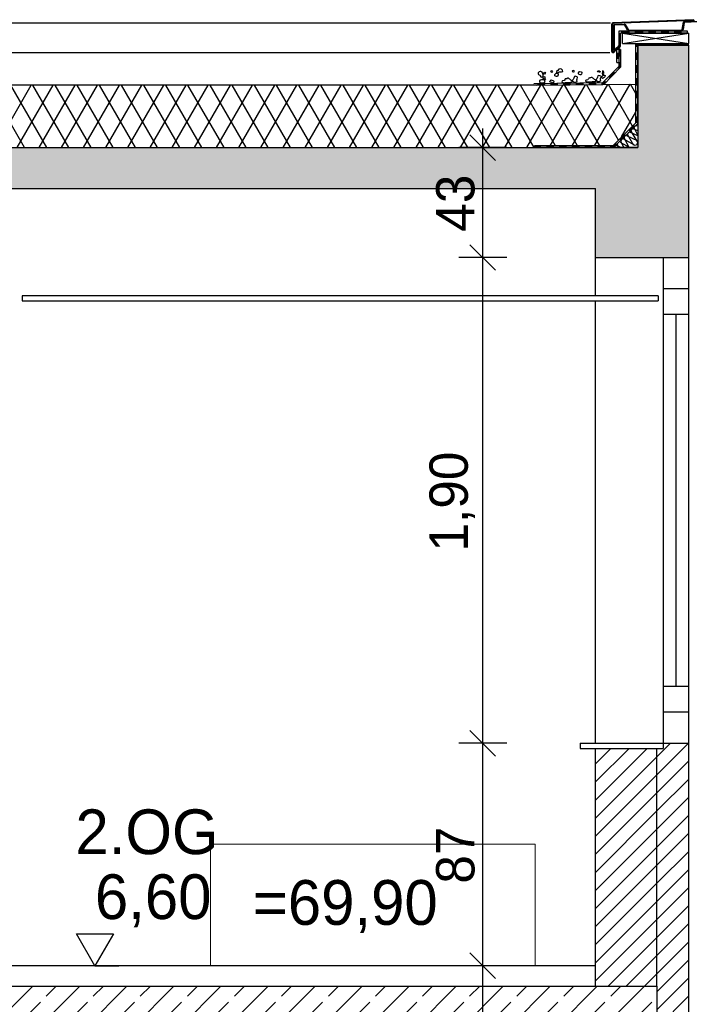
# Model space of a CAD drawing. Extents: x 1 to 209, y 0 to 18.
# Tile 26 of 63: x 68.13 to 70.75, y 14.23 to 18.08. Entities that reach past the tile are written whole.
import ezdxf

# ---------------------------------------------------------------- set-up
doc = ezdxf.new("R2010")
doc.units = 0
doc.header["$MEASUREMENT"] = 0
for name, color, linetype in [('A_1 Dämmung', 7, 'Continuous'), ('A_1 Holz', 7, 'Continuous'), ('A_DE_DECKE', 7, 'Continuous'), ('P_BM_ROHBAU', 7, 'Continuous'), ('P_ZE_SYMBOL', 7, 'Continuous'), ('P_ZE_TEXT', 7, 'Continuous'), ('R_NT_DACH', 7, 'Continuous'), ('R_NT_FENSTER', 7, 'Continuous'), ('R_NT_STAHL', 7, 'Continuous'), ('R_TR_HIDDEN', 7, 'Continuous'), ('Schraffuren', 7, 'Continuous')]:
    doc.layers.add(name, color=color, linetype=linetype)
doc.styles.add('ERSTELLTER_STIL_1', font='txt')
doc.styles.add('ERSTELLTER_STIL_2', font='txt')
doc.dimstyles.new('ERSTELLTER_STIL__1', dxfattribs={"dimtxt": 0.15, "dimasz": 0.095, "dimexe": 0.18, "dimexo": 0, "dimgap": 0.09, "dimtad": 1, "dimzin": 0, "dimdsep": 46, "dimtxsty": 'ERSTELLTER_STIL_1', "dimblk": 'ARROWHEAD_6', "dimblk1": 'ARROWHEAD_6', "dimblk2": 'ARROWHEAD_6', "dimcen": 0.09, "dimclrd": 7, "dimclre": 7, "dimclrt": 7, "dimadec": 0, "dimazin": 0, "dimtfac": 1, "dimtdec": 4, "dimtmove": 0, "dimatfit": 3, "dimfxl": 0, "dimtolj": 1, "dimtzin": 0, "dimarcsym": 0})
doc.dimstyles.new('ERSTELLTER_STIL__2', dxfattribs={"dimtxt": 0.15, "dimasz": 0.095, "dimexe": 0.18, "dimexo": 0, "dimgap": 0.09, "dimtad": 1, "dimzin": 0, "dimdsep": 46, "dimtxsty": 'ERSTELLTER_STIL_1', "dimblk": 'ARROWHEAD_6', "dimblk1": 'ARROWHEAD_6', "dimblk2": 'ARROWHEAD_6', "dimcen": 0.09, "dimclrd": 7, "dimclre": 7, "dimclrt": 7, "dimadec": 0, "dimazin": 0, "dimtfac": 1, "dimtdec": 4, "dimtmove": 2, "dimatfit": 3, "dimfxl": 0, "dimtolj": 1, "dimtzin": 0, "dimarcsym": 0})
pattern_1 = [(45, (29.1207, 7.78206), (-0.09192388, 0.09192388), []), (45, (29.07473, 7.82802), (-0.09192388, 0.09192388), [0.0975, -0.0325])]
pattern_2 = [(45, (29.120697, 7.782063), (-0.03535534, 0.03535534), [])]

# ---------------------------------------------------------------- blocks, each defined once
blk = doc.blocks.new('Bemaßung_3_5', base_point=(68.4247, 5.0821))
at = {"layer": 'P_BM_ROHBAU', "linetype": 'Continuous'}
for p, q in [((68.4247, 14.3821), (68.3522, 14.5071)), ((68.3522, 14.5071), (68.4972, 14.5071)), ((68.4972, 14.5071), (68.4247, 14.3821)), ((68.4247, 14.3821), (68.3309, 14.3821)), ((68.4247, 14.3821), (68.5184, 14.3821))]:
    blk.add_line(p, q, dxfattribs=at)
at = {"layer": 'P_BM_ROHBAU', "insert": (68.4247, 14.5321), "char_height": 0.175, "attachment_point": 7, "style": 'ERSTELLTER_STIL_1'}
blk.add_mtext('{6,60}', dxfattribs=at)
blk = doc.blocks.new('*D60', base_point=(29.1207, 7.7821))
at = {"layer": 'P_BM_ROHBAU', "linetype": 'Continuous'}
for p, q in [((69.8899, 6.2521), (69.9899, 6.1521)), ((70.0337, 6.2021), (69.8462, 6.2021)), ((69.9399, 5.0821), (69.9399, 6.2021)), ((69.8899, 5.1321), (69.9899, 5.0321)), ((70.0337, 5.0821), (69.8462, 5.0821)), ((69.9399, 5.0071), (69.9399, 5.0821))]:
    blk.add_line(p, q, dxfattribs=at)
at = {"layer": 'P_BM_ROHBAU', "char_height": 0.15, "attachment_point": 7, "rotation": 90, "style": 'ERSTELLTER_STIL_1'}
for s, insert in [('{43}', (69.9099, 17.2532)), ('{1,90}', (69.9099, 16.0025)), ('{87}', (69.9099, 14.7032)), ('{46}', (69.7757, 13.8966)), ('{1,90}', (69.9099, 12.7725)), ('{84}', (69.9099, 11.4882)), ('{63}', (69.9099, 10.7532)), ('{1,90}', (69.9099, 9.4025)), ('{87}', (69.9099, 8.1032)), ('{44\\A1{\\H0.7x;\\S5^  ;}}', (69.8601, 7.4082)), ('{1,13\\A1{\\H0.7x;\\S5^  ;}}', (69.8876, 6.5325)), ('{1,12}', (69.9099, 5.4425))]:
    blk.add_mtext(s, dxfattribs=dict(at, insert=insert))
blk = doc.blocks.new('ARROWHEAD_6')
at = {"color": 0, "linetype": 'Continuous', "lineweight": 0}
for p, q in [((-0.5, -0.5), (0.5, 0.5)), ((0, 0), (-1, 0))]:
    blk.add_line(p, q, dxfattribs=at)
blk = doc.blocks.new('*D61', base_point=(29.1207, 7.7821))
at = {"layer": 'P_BM_ROHBAU', "linetype": 'Continuous'}
for p, q in [((69.9399, 7.3371), (69.9399, 7.7821)), ((69.8899, 7.3871), (69.9899, 7.2871)), ((70.0337, 7.3371), (69.8462, 7.3371)), ((69.9399, 6.2021), (69.9399, 7.3371)), ((69.8899, 6.2521), (69.9899, 6.1521)), ((70.0337, 6.2021), (69.8462, 6.2021))]:
    blk.add_line(p, q, dxfattribs=at)
at = {"layer": 'P_BM_ROHBAU', "char_height": 0.15, "attachment_point": 7, "rotation": 90, "style": 'ERSTELLTER_STIL_1'}
for s, insert in [('{43}', (69.9099, 17.2532)), ('{1,90}', (69.9099, 16.0025)), ('{87}', (69.9099, 14.7032)), ('{46}', (69.7757, 13.8966)), ('{1,90}', (69.9099, 12.7725)), ('{84}', (69.9099, 11.4882)), ('{63}', (69.9099, 10.7532)), ('{1,90}', (69.9099, 9.4025)), ('{87}', (69.9099, 8.1032)), ('{44\\A1{\\H0.7x;\\S5^  ;}}', (69.8601, 7.4082)), ('{1,13\\A1{\\H0.7x;\\S5^  ;}}', (69.8876, 6.5325)), ('{1,12}', (69.9099, 5.4425))]:
    blk.add_mtext(s, dxfattribs=dict(at, insert=insert))
blk = doc.blocks.new('*D62', base_point=(29.1207, 7.7821))
at = {"layer": 'P_BM_ROHBAU', "linetype": 'Continuous'}
for p, q in [((69.8899, 7.8321), (69.9899, 7.7321)), ((70.0337, 7.7821), (69.8462, 7.7821)), ((69.9399, 7.3371), (69.9399, 7.7821)), ((69.8899, 7.3871), (69.9899, 7.2871))]:
    blk.add_line(p, q, dxfattribs=at)
at = {"layer": 'P_BM_ROHBAU', "char_height": 0.15, "attachment_point": 7, "rotation": 90, "style": 'ERSTELLTER_STIL_1'}
for s, insert in [('{43}', (69.9099, 17.2532)), ('{1,90}', (69.9099, 16.0025)), ('{87}', (69.9099, 14.7032)), ('{46}', (69.7757, 13.8966)), ('{1,90}', (69.9099, 12.7725)), ('{84}', (69.9099, 11.4882)), ('{63}', (69.9099, 10.7532)), ('{1,90}', (69.9099, 9.4025)), ('{87}', (69.9099, 8.1032)), ('{44\\A1{\\H0.7x;\\S5^  ;}}', (69.8601, 7.4082)), ('{1,13\\A1{\\H0.7x;\\S5^  ;}}', (69.8876, 6.5325)), ('{1,12}', (69.9099, 5.4425))]:
    blk.add_mtext(s, dxfattribs=dict(at, insert=insert))
blk = doc.blocks.new('*D63', base_point=(29.1207, 7.7821))
at = {"layer": 'P_BM_ROHBAU', "linetype": 'Continuous'}
for p, q in [((69.8899, 8.7021), (69.9899, 8.6021)), ((69.9399, 7.7821), (69.9399, 8.6521)), ((69.8899, 7.8321), (69.9899, 7.7321)), ((70.0337, 7.7821), (69.8462, 7.7821))]:
    blk.add_line(p, q, dxfattribs=at)
at = {"layer": 'P_BM_ROHBAU', "char_height": 0.15, "attachment_point": 7, "rotation": 90, "style": 'ERSTELLTER_STIL_1'}
for s, insert in [('{43}', (69.9099, 17.2532)), ('{1,90}', (69.9099, 16.0025)), ('{87}', (69.9099, 14.7032)), ('{46}', (69.7757, 13.8966)), ('{1,90}', (69.9099, 12.7725)), ('{84}', (69.9099, 11.4882)), ('{63}', (69.9099, 10.7532)), ('{1,90}', (69.9099, 9.4025)), ('{87}', (69.9099, 8.1032)), ('{44\\A1{\\H0.7x;\\S5^  ;}}', (69.8601, 7.4082)), ('{1,13\\A1{\\H0.7x;\\S5^  ;}}', (69.8876, 6.5325)), ('{1,12}', (69.9099, 5.4425))]:
    blk.add_mtext(s, dxfattribs=dict(at, insert=insert))
blk = doc.blocks.new('*D64', base_point=(29.1207, 7.7821))
at = {"layer": 'P_BM_ROHBAU', "linetype": 'Continuous'}
for p, q in [((69.8899, 10.6021), (69.9899, 10.5021)), ((70.0337, 10.5521), (69.8462, 10.5521)), ((69.9399, 8.6521), (69.9399, 10.5521)), ((69.8899, 8.7021), (69.9899, 8.6021)), ((70.0337, 8.6521), (69.8462, 8.6521)), ((69.9399, 7.7821), (69.9399, 8.6521))]:
    blk.add_line(p, q, dxfattribs=at)
at = {"layer": 'P_BM_ROHBAU', "char_height": 0.15, "attachment_point": 7, "rotation": 90, "style": 'ERSTELLTER_STIL_1'}
for s, insert in [('{43}', (69.9099, 17.2532)), ('{1,90}', (69.9099, 16.0025)), ('{87}', (69.9099, 14.7032)), ('{46}', (69.7757, 13.8966)), ('{1,90}', (69.9099, 12.7725)), ('{84}', (69.9099, 11.4882)), ('{63}', (69.9099, 10.7532)), ('{1,90}', (69.9099, 9.4025)), ('{87}', (69.9099, 8.1032)), ('{44\\A1{\\H0.7x;\\S5^  ;}}', (69.8601, 7.4082)), ('{1,13\\A1{\\H0.7x;\\S5^  ;}}', (69.8876, 6.5325)), ('{1,12}', (69.9099, 5.4425))]:
    blk.add_mtext(s, dxfattribs=dict(at, insert=insert))
blk = doc.blocks.new('*D65', base_point=(29.1207, 7.7821))
at = {"layer": 'P_BM_ROHBAU', "linetype": 'Continuous'}
for p, q in [((69.8899, 11.2321), (69.9899, 11.1321)), ((70.0337, 11.1821), (69.8462, 11.1821)), ((69.9399, 10.5521), (69.9399, 11.1821)), ((69.8899, 10.6021), (69.9899, 10.5021)), ((70.0337, 10.5521), (69.8462, 10.5521))]:
    blk.add_line(p, q, dxfattribs=at)
at = {"layer": 'P_BM_ROHBAU', "char_height": 0.15, "attachment_point": 7, "rotation": 90, "style": 'ERSTELLTER_STIL_1'}
for s, insert in [('{43}', (69.9099, 17.2532)), ('{1,90}', (69.9099, 16.0025)), ('{87}', (69.9099, 14.7032)), ('{46}', (69.7757, 13.8966)), ('{1,90}', (69.9099, 12.7725)), ('{84}', (69.9099, 11.4882)), ('{63}', (69.9099, 10.7532)), ('{1,90}', (69.9099, 9.4025)), ('{87}', (69.9099, 8.1032)), ('{44\\A1{\\H0.7x;\\S5^  ;}}', (69.8601, 7.4082)), ('{1,13\\A1{\\H0.7x;\\S5^  ;}}', (69.8876, 6.5325)), ('{1,12}', (69.9099, 5.4425))]:
    blk.add_mtext(s, dxfattribs=dict(at, insert=insert))
blk = doc.blocks.new('*D66', base_point=(29.1207, 7.7821))
at = {"layer": 'P_BM_ROHBAU', "linetype": 'Continuous'}
for p, q in [((69.8899, 12.0721), (69.9899, 11.9721)), ((70.0337, 12.0221), (69.8462, 12.0221)), ((69.9399, 11.1821), (69.9399, 12.0221)), ((69.8899, 11.2321), (69.9899, 11.1321)), ((70.0337, 11.1821), (69.8462, 11.1821))]:
    blk.add_line(p, q, dxfattribs=at)
at = {"layer": 'P_BM_ROHBAU', "char_height": 0.15, "attachment_point": 7, "rotation": 90, "style": 'ERSTELLTER_STIL_1'}
for s, insert in [('{43}', (69.9099, 17.2532)), ('{1,90}', (69.9099, 16.0025)), ('{87}', (69.9099, 14.7032)), ('{46}', (69.7757, 13.8966)), ('{1,90}', (69.9099, 12.7725)), ('{84}', (69.9099, 11.4882)), ('{63}', (69.9099, 10.7532)), ('{1,90}', (69.9099, 9.4025)), ('{87}', (69.9099, 8.1032)), ('{44\\A1{\\H0.7x;\\S5^  ;}}', (69.8601, 7.4082)), ('{1,13\\A1{\\H0.7x;\\S5^  ;}}', (69.8876, 6.5325)), ('{1,12}', (69.9099, 5.4425))]:
    blk.add_mtext(s, dxfattribs=dict(at, insert=insert))
blk = doc.blocks.new('*D67', base_point=(29.1207, 7.7821))
at = {"layer": 'P_BM_ROHBAU', "linetype": 'Continuous'}
for p, q in [((69.8899, 13.9721), (69.9899, 13.8721)), ((70.0337, 13.9221), (69.8462, 13.9221)), ((69.9399, 12.0221), (69.9399, 13.9221)), ((69.8899, 12.0721), (69.9899, 11.9721)), ((70.0337, 12.0221), (69.8462, 12.0221))]:
    blk.add_line(p, q, dxfattribs=at)
at = {"layer": 'P_BM_ROHBAU', "char_height": 0.15, "attachment_point": 7, "rotation": 90, "style": 'ERSTELLTER_STIL_1'}
for s, insert in [('{43}', (69.9099, 17.2532)), ('{1,90}', (69.9099, 16.0025)), ('{87}', (69.9099, 14.7032)), ('{46}', (69.7757, 13.8966)), ('{1,90}', (69.9099, 12.7725)), ('{84}', (69.9099, 11.4882)), ('{63}', (69.9099, 10.7532)), ('{1,90}', (69.9099, 9.4025)), ('{87}', (69.9099, 8.1032)), ('{44\\A1{\\H0.7x;\\S5^  ;}}', (69.8601, 7.4082)), ('{1,13\\A1{\\H0.7x;\\S5^  ;}}', (69.8876, 6.5325)), ('{1,12}', (69.9099, 5.4425))]:
    blk.add_mtext(s, dxfattribs=dict(at, insert=insert))
blk = doc.blocks.new('*D68', base_point=(29.1207, 7.7821))
at = {"layer": 'P_BM_ROHBAU', "linetype": 'Continuous'}
for p, q in [((69.8899, 14.4321), (69.9899, 14.3321)), ((70.0337, 14.3821), (69.8462, 14.3821)), ((69.9399, 13.9221), (69.9399, 14.3821)), ((69.8899, 13.9721), (69.9899, 13.8721)), ((70.0337, 13.9221), (69.8462, 13.9221))]:
    blk.add_line(p, q, dxfattribs=at)
at = {"layer": 'P_BM_ROHBAU', "char_height": 0.15, "attachment_point": 7, "rotation": 90, "style": 'ERSTELLTER_STIL_1'}
for s, insert in [('{43}', (69.9099, 17.2532)), ('{1,90}', (69.9099, 16.0025)), ('{87}', (69.9099, 14.7032)), ('{46}', (69.7757, 13.8966)), ('{1,90}', (69.9099, 12.7725)), ('{84}', (69.9099, 11.4882)), ('{63}', (69.9099, 10.7532)), ('{1,90}', (69.9099, 9.4025)), ('{87}', (69.9099, 8.1032)), ('{44\\A1{\\H0.7x;\\S5^  ;}}', (69.8601, 7.4082)), ('{1,13\\A1{\\H0.7x;\\S5^  ;}}', (69.8876, 6.5325)), ('{1,12}', (69.9099, 5.4425))]:
    blk.add_mtext(s, dxfattribs=dict(at, insert=insert))
blk = doc.blocks.new('*D69', base_point=(29.1207, 7.7821))
at = {"layer": 'P_BM_ROHBAU', "linetype": 'Continuous'}
for p, q in [((69.8899, 15.3021), (69.9899, 15.2021)), ((70.0337, 15.2521), (69.8462, 15.2521)), ((69.9399, 14.3821), (69.9399, 15.2521)), ((69.8899, 14.4321), (69.9899, 14.3321)), ((70.0337, 14.3821), (69.8462, 14.3821))]:
    blk.add_line(p, q, dxfattribs=at)
at = {"layer": 'P_BM_ROHBAU', "char_height": 0.15, "attachment_point": 7, "rotation": 90, "style": 'ERSTELLTER_STIL_1'}
for s, insert in [('{43}', (69.9099, 17.2532)), ('{1,90}', (69.9099, 16.0025)), ('{87}', (69.9099, 14.7032)), ('{46}', (69.7757, 13.8966)), ('{1,90}', (69.9099, 12.7725)), ('{84}', (69.9099, 11.4882)), ('{63}', (69.9099, 10.7532)), ('{1,90}', (69.9099, 9.4025)), ('{87}', (69.9099, 8.1032)), ('{44\\A1{\\H0.7x;\\S5^  ;}}', (69.8601, 7.4082)), ('{1,13\\A1{\\H0.7x;\\S5^  ;}}', (69.8876, 6.5325)), ('{1,12}', (69.9099, 5.4425))]:
    blk.add_mtext(s, dxfattribs=dict(at, insert=insert))
blk = doc.blocks.new('*D70', base_point=(29.1207, 7.7821))
at = {"layer": 'P_BM_ROHBAU', "linetype": 'Continuous'}
for p, q in [((69.8899, 17.2021), (69.9899, 17.1021)), ((70.0337, 17.1521), (69.8462, 17.1521)), ((69.9399, 15.2521), (69.9399, 17.1521)), ((69.8899, 15.3021), (69.9899, 15.2021)), ((70.0337, 15.2521), (69.8462, 15.2521))]:
    blk.add_line(p, q, dxfattribs=at)
at = {"layer": 'P_BM_ROHBAU', "char_height": 0.15, "attachment_point": 7, "rotation": 90, "style": 'ERSTELLTER_STIL_1'}
for s, insert in [('{43}', (69.9099, 17.2532)), ('{1,90}', (69.9099, 16.0025)), ('{87}', (69.9099, 14.7032)), ('{46}', (69.7757, 13.8966)), ('{1,90}', (69.9099, 12.7725)), ('{84}', (69.9099, 11.4882)), ('{63}', (69.9099, 10.7532)), ('{1,90}', (69.9099, 9.4025)), ('{87}', (69.9099, 8.1032)), ('{44\\A1{\\H0.7x;\\S5^  ;}}', (69.8601, 7.4082)), ('{1,13\\A1{\\H0.7x;\\S5^  ;}}', (69.8876, 6.5325)), ('{1,12}', (69.9099, 5.4425))]:
    blk.add_mtext(s, dxfattribs=dict(at, insert=insert))
blk = doc.blocks.new('*D71', base_point=(29.1207, 7.7821))
at = {"layer": 'P_BM_ROHBAU', "linetype": 'Continuous'}
for p, q in [((69.9399, 17.5821), (69.9399, 17.6571)), ((69.9899, 17.5321), (69.8899, 17.6321)), ((70.0337, 17.5821), (69.8462, 17.5821)), ((69.9399, 17.1521), (69.9399, 17.5821)), ((69.8899, 17.2021), (69.9899, 17.1021)), ((70.0337, 17.1521), (69.8462, 17.1521))]:
    blk.add_line(p, q, dxfattribs=at)
at = {"layer": 'P_BM_ROHBAU', "char_height": 0.15, "attachment_point": 7, "rotation": 90, "style": 'ERSTELLTER_STIL_1'}
for s, insert in [('{43}', (69.9099, 17.2532)), ('{1,90}', (69.9099, 16.0025)), ('{87}', (69.9099, 14.7032)), ('{46}', (69.7757, 13.8966)), ('{1,90}', (69.9099, 12.7725)), ('{84}', (69.9099, 11.4882)), ('{63}', (69.9099, 10.7532)), ('{1,90}', (69.9099, 9.4025)), ('{87}', (69.9099, 8.1032)), ('{44\\A1{\\H0.7x;\\S5^  ;}}', (69.8601, 7.4082)), ('{1,13\\A1{\\H0.7x;\\S5^  ;}}', (69.8876, 6.5325)), ('{1,12}', (69.9099, 5.4425))]:
    blk.add_mtext(s, dxfattribs=dict(at, insert=insert))
blk = doc.blocks.new('*D86', base_point=(29.1207, 7.7821))
at = {"layer": 'P_BM_ROHBAU', "linetype": 'Continuous'}
for p, q in [((67.4647, 17.9321), (67.3647, 18.0321)), ((67.4147, 17.9821), (67.4147, 18.0571)), ((67.5085, 17.9821), (67.321, 17.9821)), ((67.4147, 17.5821), (67.4147, 17.9821)), ((67.3647, 17.6321), (67.4647, 17.5321)), ((67.5085, 17.5821), (67.321, 17.5821))]:
    blk.add_line(p, q, dxfattribs=at)
at = {"layer": 'P_BM_ROHBAU', "char_height": 0.15, "attachment_point": 7, "rotation": 90, "style": 'ERSTELLTER_STIL_1'}
for s, insert in [('{40}', (67.2542, 17.8258)), ('{16}', (67.3847, 17.1444)), ('{3,04}', (67.3847, 15.6456)), ('{8}', (67.3847, 14.4321)), ('{16}', (67.3847, 13.8644)), ('{2,96}', (67.3847, 12.4056)), ('{8}', (67.3847, 11.2321)), ('{16}', (67.3847, 10.6644)), ('{3,16}', (67.3847, 9.1056)), ('{8}', (67.3847, 7.8321)), ('{20}', (67.3847, 7.2244)), ('{2,42}', (67.3847, 6.0356)), ('{8}', (67.3847, 5.1321)), ('{15}', (67.3847, 4.5744)), ('{60}', (67.3847, 3.9744))]:
    blk.add_mtext(s, dxfattribs=dict(at, insert=insert))

msp = doc.modelspace()

# ---------------------------------------------------------------- hatches: boundary and pattern name
at = {"layer": 'A_1 Dämmung', "linetype": 'Continuous'}
for points in [[(70.4718, 18.0283), (70.4787, 18.0283), (70.4787, 18.0033), (70.4717, 18.0033)], [(70.4832, 18.0299), (70.4832, 18.0369), (70.5122, 18.0369), (70.5122, 18.0299)], [(70.5372, 18.0299), (70.5372, 18.0369), (70.5657, 18.0369), (70.5657, 18.0299)], [(70.5942, 18.0369), (70.6086, 18.0369), (70.6086, 18.0299), (70.5942, 18.0299)], [(70.6086, 18.0369), (70.6157, 18.0369), (70.6157, 18.0299), (70.6086, 18.0299)], [(70.6407, 18.0369), (70.6657, 18.0369), (70.6657, 18.0299), (70.6407, 18.0299)], [(70.6907, 18.0369), (70.7157, 18.0369), (70.7157, 18.0299), (70.6907, 18.0299)], [(70.5387, 17.9898), (70.5656, 17.9898), (70.5656, 17.9828), (70.5457, 17.9828), (70.5457, 17.9783), (70.5387, 17.9783)], [(70.591, 17.9898), (70.6156, 17.9898), (70.6156, 17.9828), (70.591, 17.9828)], [(70.6406, 17.9898), (70.6656, 17.9898), (70.6656, 17.9828), (70.6406, 17.9828)], [(70.6906, 17.9898), (70.7157, 17.9898), (70.7157, 17.9828), (70.6906, 17.9828)], [(70.4717, 17.9319), (70.4646, 17.9319), (70.4646, 17.9512), (70.4717, 17.9512)], [(70.4717, 17.9681), (70.4717, 17.9655), (70.4647, 17.9655), (70.4647, 17.9691), (70.4717, 17.9797), (70.4717, 17.982), (70.4787, 17.982), (70.4787, 17.9785)], [(70.4717, 17.9655), (70.4787, 17.9655), (70.4787, 17.9405), (70.4717, 17.9405)], [(70.5457, 17.9276), (70.5387, 17.9276), (70.5387, 17.9333, 0.044265), (70.5387, 17.9363), (70.5387, 17.9526), (70.5457, 17.9526)], [(70.4717, 17.9155), (70.4787, 17.9155), (70.4787, 17.897), (70.4732, 17.8913), (70.4682, 17.8962), (70.4717, 17.8998)], [(70.4478, 17.8751), (70.4478, 17.8651), (70.4385, 17.8554), (70.4334, 17.8602)], [(70.4478, 17.8751), (70.4508, 17.8782), (70.4558, 17.8733), (70.4478, 17.8651)], [(70.5387, 17.9026), (70.5457, 17.9026), (70.5457, 17.8776), (70.5387, 17.8776)], [(70.1571, 17.8328), (70.1821, 17.8331), (70.1822, 17.8261), (70.1572, 17.8258)], [(70.2071, 17.8335), (70.2098, 17.8335), (70.2098, 17.8265), (70.2072, 17.8265)], [(70.2098, 17.8335), (70.2321, 17.8338), (70.2322, 17.8268), (70.2098, 17.8265)], [(70.2571, 17.8341), (70.2741, 17.8343), (70.2741, 17.8273), (70.2572, 17.8271)], [(70.2741, 17.8343), (70.2821, 17.8344), (70.2821, 17.8274), (70.2741, 17.8273)], [(70.3071, 17.8348), (70.3321, 17.8351), (70.3321, 17.8281), (70.3071, 17.8278)], [(70.3571, 17.8354), (70.382, 17.8357), (70.3821, 17.8287), (70.3571, 17.8284)], [(70.4161, 17.8422), (70.4211, 17.8374), (70.4131, 17.8291), (70.4131, 17.8291), (70.4071, 17.8291), (70.407, 17.8361), (70.4101, 17.8361)], [(70.5457, 17.8276), (70.5387, 17.8276), (70.5387, 17.8526), (70.5457, 17.8526)], [(70.5387, 17.8026), (70.5457, 17.8026), (70.5457, 17.7776), (70.5387, 17.7776)], [(70.5387, 17.7526), (70.5457, 17.7526), (70.5457, 17.7276), (70.5387, 17.7276, 0.116838), (70.5387, 17.7354)], [(70.5387, 17.7014), (70.5387, 17.7026), (70.5457, 17.7026), (70.5457, 17.6813), (70.5387, 17.6813), (70.5387, 17.6934, 0.119278)], [(70.5289, 17.6696), (70.5339, 17.6646), (70.5219, 17.6527), (70.5218, 17.6526), (70.5217, 17.6525), (70.5162, 17.6469), (70.5112, 17.6519)], [(70.4935, 17.6342), (70.4985, 17.6293), (70.496, 17.6267), (70.4958, 17.6267), (70.4957, 17.6265), (70.483, 17.6137), (70.4828, 17.6137), (70.4827, 17.6135), (70.4808, 17.6116), (70.4759, 17.6165)], [(70.1431, 17.5891), (70.1651, 17.5891), (70.1651, 17.5821), (70.1431, 17.5821)], [(70.1901, 17.5891), (70.2098, 17.5891), (70.2098, 17.5821), (70.1901, 17.5821)], [(70.2098, 17.5891), (70.2151, 17.5891), (70.2151, 17.5821), (70.2098, 17.5821)], [(70.2401, 17.5891), (70.2651, 17.5891), (70.2651, 17.5821), (70.2401, 17.5821)], [(70.2901, 17.5891), (70.3151, 17.5891), (70.3151, 17.5821), (70.2901, 17.5821)], [(70.3401, 17.5891), (70.3651, 17.5891), (70.3651, 17.5821), (70.3401, 17.5821)], [(70.3901, 17.5891), (70.4151, 17.5891), (70.4151, 17.5821), (70.3901, 17.5821)], [(70.4401, 17.5891), (70.4484, 17.5891), (70.4582, 17.5989), (70.4631, 17.5939), (70.4513, 17.5821), (70.4401, 17.5821)]]:
    msp.add_hatch(color=256, dxfattribs=at).paths.add_polyline_path(points, flags=0)
at = {"layer": 'Schraffuren', "linetype": 'Continuous'}
h = msp.add_hatch(dxfattribs=at)
h.set_pattern_fill('Beton__Stahlbeton_0005', color=256, style=0, pattern_type=2)
h.set_pattern_definition(pattern_1)
h.paths.add_polyline_path([(61.1857, 3.6821), (61.1857, 17.7321), (62.5857, 17.7321), (62.5857, 17.0321), (62.8257, 17.0321), (62.8257, 17.4221), (66.2557, 17.4221), (66.2557, 17.0321), (66.5557, 17.0321), (66.5557, 17.4221), (70.3807, 17.4221), (70.3807, 17.1521), (70.7457, 17.1521), (70.7457, 17.9821), (70.5457, 17.9821), (70.5457, 17.5821), (62.8257, 17.5821), (62.8257, 17.9821), (60.9457, 17.9821), (60.9457, 17.5821), (59.2057, 17.5821), (58.0807, 17.5821), (58.0807, 17.9821), (57.8807, 17.9821), (57.8807, 17.1521), (58.2457, 17.1521), (58.2457, 17.4221), (60.9457, 17.4221), (60.9457, 14.3021), (58.2457, 14.3021), (58.2457, 14.1421), (60.9457, 14.1421), (60.9457, 11.1021), (58.0057, 11.1021), (58.0057, 10.9421), (60.9457, 10.9421), (60.9457, 7.7021), (59.6957, 7.7021), (59.6957, 7.5021), (60.9457, 7.5021), (60.9457, 5.0021), (57.7457, 5.0021), (29.4857, 5.0021), (29.4857, 4.8521), (57.7457, 4.8521), (60.9457, 4.8521), (60.9457, 3.4321)], flags=0)
h = msp.add_hatch(dxfattribs=at)
h.set_pattern_fill('Dämmung__weich_0005', color=256, style=0, pattern_type=2)
h.set_pattern_definition([(60, (29.1207, 7.78206), (-0.0649519, 0.0375), []), (120, (29.1207, 7.78206), (0.0649519, 0.0375), [])])
h.paths.add_polyline_path([(62.9257, 17.8258), (62.9257, 17.5821), (70.1431, 17.5821), (70.1431, 17.5891), (70.4459, 17.5891), (70.4497, 17.5904), (70.5387, 17.6794), (70.5387, 17.8308), (70.1572, 17.8258)], flags=0)
h = msp.add_hatch(dxfattribs=at)
h.set_pattern_fill('MW_HLZ_0005', color=256, style=0, pattern_type=2)
h.set_pattern_definition(pattern_2)
h.paths.add_polyline_path([(70.6207, 15.2321), (70.6207, 14.3021), (70.6207, 13.9221), (70.7457, 13.9221), (70.7457, 15.2521), (70.6457, 15.2521), (70.6457, 15.2321)], flags=0)
h = msp.add_hatch(dxfattribs=at)
h.set_pattern_fill('MW_HLZ_0005', color=256, style=0, pattern_type=2)
h.set_pattern_definition(pattern_2)
h.paths.add_polyline_path([(70.6207, 15.2321), (70.3807, 15.2321), (70.3807, 14.3021), (70.6207, 14.3021)], flags=0)
h = msp.add_hatch(dxfattribs=at)
h.set_pattern_fill('Beton__Stahlbeton_0005', color=256, style=0, pattern_type=2)
h.set_pattern_definition(pattern_1)
h.paths.add_polyline_path([(62.8257, 14.1421), (66.2557, 14.1421), (66.2557, 13.7521), (66.5557, 13.7521), (66.5557, 14.1421), (70.3807, 14.1421), (70.3807, 13.9221), (70.6207, 13.9221), (70.6207, 14.3021), (62.5857, 14.3021), (62.5857, 13.7521), (62.8257, 13.7521)], flags=0)

# ---------------------------------------------------------------- linework, layer by layer
at = {"layer": 'A_1 Dämmung', "linetype": 'Continuous'}
for p, q in [((70.4718, 18.0369), (70.4717, 17.9797)), ((70.4717, 18.0283), (70.4787, 18.0283)), ((70.7407, 18.0369), (70.4718, 18.0369)), ((70.4787, 17.9785), (70.4787, 18.0299)), ((70.7407, 18.0299), (70.4787, 18.0299)), ((70.4787, 17.9898), (70.4787, 18.0298)), ((70.4787, 17.9898), (70.4787, 18.0298)), ((70.4832, 18.0299), (70.4832, 18.0369)), ((70.5122, 18.0299), (70.5122, 18.0369)), ((70.5372, 18.0299), (70.5372, 18.0369)), ((70.5657, 18.0299), (70.5657, 18.0369)), ((70.5907, 18.0299), (70.5907, 18.0369)), ((70.5942, 18.0299), (70.5942, 18.0369)), ((70.6157, 18.0299), (70.6157, 18.0369)), ((70.6407, 18.0299), (70.6407, 18.0369)), ((70.6657, 18.0299), (70.6657, 18.0369)), ((70.6907, 18.0299), (70.6907, 18.0369)), ((70.7157, 18.0299), (70.7157, 18.0369)), ((70.7407, 18.0299), (70.7407, 18.0369)), ((70.4717, 18.0033), (70.4787, 18.0033)), ((70.5387, 17.9783), (70.5387, 17.9898)), ((70.5387, 17.9898), (70.7457, 17.9898)), ((70.5656, 17.9828), (70.5656, 17.9898)), ((70.5906, 17.9828), (70.5906, 17.9898)), ((70.6156, 17.9828), (70.6156, 17.9898)), ((70.6406, 17.9828), (70.6406, 17.9898)), ((70.6656, 17.9828), (70.6656, 17.9898)), ((70.6906, 17.9828), (70.6906, 17.9898)), ((70.7157, 17.9828), (70.7157, 17.9898)), ((70.7407, 17.9828), (70.7407, 17.9898)), ((70.4646, 17.9154), (70.4647, 17.9691)), ((70.4646, 17.9154), (70.4647, 17.9691)), ((70.4647, 17.9691), (70.4717, 17.9797)), ((70.4717, 17.9655), (70.4647, 17.9655)), ((70.4647, 17.9512), (70.4717, 17.9512)), ((70.4717, 17.982), (70.4787, 17.982)), ((70.4717, 17.9681), (70.4787, 17.9785)), ((70.4717, 17.9681), (70.4717, 17.8998)), ((70.4787, 17.9655), (70.4717, 17.9655)), ((70.4787, 17.9655), (70.4787, 17.897)), ((70.5387, 17.9783), (70.5457, 17.9783)), ((70.5387, 17.9783), (70.5457, 17.9783)), ((70.5387, 17.6794), (70.5387, 17.9783)), ((70.5387, 17.9526), (70.5457, 17.9526)), ((70.5422, 17.9526), (70.5457, 17.9526)), ((70.7157, 17.9828), (70.5457, 17.9828)), ((70.5457, 17.9783), (70.5457, 17.9828)), ((70.5457, 17.9828), (70.7457, 17.9828)), ((70.5457, 17.6765), (70.5457, 17.9761)), ((70.4646, 17.9154), (70.4717, 17.9154)), ((70.4647, 17.9319), (70.4717, 17.9319)), ((70.4717, 17.9405), (70.4787, 17.9405)), ((70.4717, 17.9155), (70.4787, 17.9155)), ((70.5387, 17.9276), (70.5457, 17.9276)), ((70.4717, 17.8998), (70.4101, 17.8361)), ((70.4787, 17.897), (70.4131, 17.8291)), ((70.4508, 17.8782), (70.4558, 17.8733)), ((70.4682, 17.8962), (70.4732, 17.8913)), ((70.5387, 17.9026), (70.5457, 17.9026)), ((70.5387, 17.8776), (70.5457, 17.8776)), ((70.1395, 17.8326), (70.4101, 17.8361)), ((70.1512, 17.8257), (70.5387, 17.8308)), ((70.1572, 17.8258), (70.1571, 17.8328)), ((70.1822, 17.8261), (70.1821, 17.8331)), ((70.2072, 17.8265), (70.2071, 17.8335)), ((70.2322, 17.8268), (70.2321, 17.8338)), ((70.2572, 17.8271), (70.2571, 17.8341)), ((70.2821, 17.8274), (70.2821, 17.8344)), ((70.3071, 17.8278), (70.3071, 17.8348)), ((70.3321, 17.8281), (70.3321, 17.8351)), ((70.3571, 17.8284), (70.3571, 17.8354)), ((70.3821, 17.8287), (70.382, 17.8357)), ((70.4071, 17.8291), (70.407, 17.8361)), ((70.4071, 17.8291), (70.4071, 17.8326)), ((70.4161, 17.8422), (70.4211, 17.8374)), ((70.4334, 17.8602), (70.4385, 17.8554)), ((70.5387, 17.8526), (70.5457, 17.8526)), ((70.1572, 17.8258), (62.9257, 17.8258)), ((70.5387, 17.8276), (70.5457, 17.8276)), ((70.5387, 17.8026), (70.5457, 17.8026)), ((70.5422, 17.8026), (70.5457, 17.8026)), ((70.5387, 17.7776), (70.5457, 17.7776)), ((70.5387, 17.7526), (70.5457, 17.7526)), ((70.5387, 17.7276), (70.5457, 17.7276)), ((70.4484, 17.5891), (70.5387, 17.6794)), ((70.5387, 17.7026), (70.5457, 17.7026)), ((70.5387, 17.6813), (70.5457, 17.6813)), ((70.4513, 17.5821), (70.5457, 17.6765)), ((70.5056, 17.6331), (70.5088, 17.6396)), ((70.5153, 17.6429), (70.5088, 17.6396)), ((70.5162, 17.6469), (70.5112, 17.6519)), ((70.5457, 17.6277), (70.5153, 17.6429)), ((70.5218, 17.6526), (70.5185, 17.6461)), ((70.5185, 17.6461), (70.5457, 17.6001)), ((70.5283, 17.6559), (70.5218, 17.6526)), ((70.5457, 17.6472), (70.5283, 17.6559)), ((70.5339, 17.6646), (70.5289, 17.6696)), ((70.5315, 17.6591), (70.5348, 17.6656)), ((70.5457, 17.6308), (70.5315, 17.6591)), ((70.5348, 17.6656), (70.5413, 17.6689)), ((70.5413, 17.6689), (70.5457, 17.6666)), ((70.4808, 17.6116), (70.4759, 17.6165)), ((70.4769, 17.6036), (70.5153, 17.5821)), ((70.4828, 17.6137), (70.4796, 17.6072)), ((70.4921, 17.5821), (70.4798, 17.6067)), ((70.4893, 17.6169), (70.4828, 17.6137)), ((70.5361, 17.5901), (70.4893, 17.6169)), ((70.4925, 17.6201), (70.4958, 17.6267)), ((70.4925, 17.6201), (70.5116, 17.5821)), ((70.4985, 17.6293), (70.4935, 17.6342)), ((70.5023, 17.6299), (70.5457, 17.6082)), ((70.5307, 17.5906), (70.5056, 17.6331)), ((70.5425, 17.5932), (70.5458, 17.5997)), ((70.4484, 17.5891), (70.1431, 17.5891)), ((70.4513, 17.5821), (70.1547, 17.5821)), ((70.1651, 17.5891), (70.1651, 17.5821)), ((70.1901, 17.5891), (70.1901, 17.5821)), ((70.2151, 17.5891), (70.2151, 17.5821)), ((70.2151, 17.5856), (70.2151, 17.5821)), ((70.2401, 17.5891), (70.2401, 17.5821)), ((70.2651, 17.5891), (70.2651, 17.5821)), ((70.2901, 17.5891), (70.2901, 17.5821)), ((70.2901, 17.5856), (70.2901, 17.5821)), ((70.3151, 17.5891), (70.3151, 17.5821)), ((70.3401, 17.5891), (70.3401, 17.5821)), ((70.3651, 17.5891), (70.3651, 17.5821)), ((70.3901, 17.5891), (70.3901, 17.5821)), ((70.4151, 17.5891), (70.4151, 17.5821)), ((70.4401, 17.5891), (70.4401, 17.5821)), ((70.4459, 17.5891), (70.4497, 17.5904)), ((70.457, 17.5872), (70.4545, 17.5821)), ((70.4635, 17.5905), (70.457, 17.5872)), ((70.4631, 17.5939), (70.4582, 17.5989)), ((70.4803, 17.5821), (70.4635, 17.5905)), ((70.4726, 17.5821), (70.4668, 17.5937)), ((70.5426, 17.5933), (70.5361, 17.5901))]:
    msp.add_line(p, q, dxfattribs=at)
at = {"layer": 'A_1 Dämmung', "linetype": 'Continuous', "flags": 128}
for points in [[(70.5457, 17.5821), (70.1431, 17.5821)], [(70.4484, 17.5891), (70.1512, 17.5891)]]:
    msp.add_lwpolyline(points, dxfattribs=at)
at = {"layer": 'A_1 Holz', "linetype": 'Continuous'}
for p, q in [((70.4857, 17.9898), (70.7457, 18.0298)), ((70.4857, 18.0298), (70.7457, 17.9898)), ((70.4857, 17.9898), (70.4857, 18.0298)), ((70.4857, 18.0298), (70.7457, 18.0298)), ((70.7457, 17.9898), (70.7457, 18.0298)), ((70.4857, 17.9898), (70.7457, 17.9898)), ((70.3207, 15.2521), (70.6457, 15.2521)), ((70.3207, 15.2521), (70.3207, 15.2321)), ((70.6457, 15.2521), (70.6457, 15.2321)), ((70.3207, 15.2321), (70.6457, 15.2321))]:
    msp.add_line(p, q, dxfattribs=at)
at = {"layer": 'A_DE_DECKE', "linetype": 'Continuous'}
for p, q in [((68.1407, 17.0021), (68.1407, 16.9821)), ((70.6257, 17.0021), (68.1407, 17.0021)), ((70.6257, 17.0021), (70.6257, 16.9821)), ((68.1407, 16.9821), (70.6257, 16.9821))]:
    msp.add_line(p, q, dxfattribs=at)
at = {"layer": 'P_ZE_SYMBOL', "color": 255, "linetype": 'Continuous', "lineweight": 18, "flags": 128}
msp.add_lwpolyline([(68.8769, 14.8571), (70.1454, 14.8571), (70.1454, 14.3821), (68.8769, 14.3821)], close=True, dxfattribs=at)
at = {"layer": 'R_NT_DACH', "linetype": 'Continuous'}
for p, q in [((62.1907, 18.0703), (70.4391, 18.0703)), ((67.7241, 17.954), (70.4374, 17.954))]:
    msp.add_line(p, q, dxfattribs=at)
at = {"layer": 'R_NT_DACH', "linetype": 'Continuous', "flags": 128}
for points in [[(70.1759, 17.867), (70.1755, 17.8711), (70.1735, 17.8736), (70.1719, 17.8777), (70.1678, 17.8794), (70.1643, 17.8796), (70.1609, 17.8783), (70.1574, 17.8744), (70.1564, 17.8705), (70.1585, 17.8678), (70.1631, 17.8659), (70.165, 17.863), (70.1677, 17.8591), (70.1706, 17.8579), (70.1747, 17.8591), (70.1763, 17.8622), (70.1766, 17.8641)], [(70.1839, 17.8691), (70.1802, 17.8701), (70.1778, 17.8697), (70.1754, 17.8714), (70.179, 17.8751), (70.1806, 17.8759), (70.1834, 17.8766), (70.1848, 17.8734), (70.1838, 17.8715), (70.1843, 17.8699)], [(70.205, 17.8803), (70.2073, 17.8778), (70.2101, 17.8776), (70.2137, 17.8784), (70.213, 17.8814), (70.2103, 17.8821), (70.2058, 17.8812)], [(70.2283, 17.8603), (70.2245, 17.8616), (70.2219, 17.8634), (70.2223, 17.8682), (70.2245, 17.8712), (70.2267, 17.8732), (70.2317, 17.872), (70.2346, 17.8701), (70.2353, 17.8671), (70.2341, 17.8627), (70.2322, 17.8607), (70.2306, 17.8602)], [(70.2412, 17.8789), (70.2482, 17.8784), (70.253, 17.8794), (70.252, 17.8851), (70.2481, 17.8885), (70.2459, 17.8898), (70.2376, 17.889), (70.2332, 17.8839), (70.2278, 17.8803), (70.2279, 17.8762), (70.2298, 17.874), (70.2346, 17.876), (70.2387, 17.8789)], [(70.2898, 17.8813), (70.2922, 17.8788), (70.2949, 17.8786), (70.2986, 17.8794), (70.2978, 17.8824), (70.2951, 17.8831), (70.2907, 17.8822)], [(70.3208, 17.8671), (70.317, 17.8684), (70.3144, 17.8702), (70.3148, 17.875), (70.317, 17.878), (70.3192, 17.88), (70.3242, 17.8788), (70.3271, 17.8769), (70.3278, 17.8739), (70.3266, 17.8695), (70.3247, 17.8675), (70.3231, 17.867)], [(70.3936, 17.8788), (70.3909, 17.8785), (70.3891, 17.8788), (70.3895, 17.881), (70.3909, 17.8824), (70.3917, 17.8829), (70.3949, 17.8827), (70.3966, 17.8807), (70.3987, 17.8794), (70.3987, 17.8779), (70.398, 17.877), (70.3961, 17.8777), (70.3946, 17.8788)], [(70.1694, 17.836), (70.1774, 17.8355), (70.1815, 17.8362), (70.1836, 17.8412), (70.183, 17.8446), (70.1781, 17.8468), (70.1749, 17.8473), (70.1701, 17.8475), (70.1665, 17.8464), (70.1645, 17.8464), (70.1621, 17.8442), (70.1619, 17.8408), (70.1624, 17.8375), (70.1666, 17.8358)], [(70.1831, 17.8472), (70.1787, 17.8498), (70.1762, 17.8534), (70.1768, 17.8582), (70.1792, 17.8604), (70.1826, 17.8593), (70.1834, 17.8553), (70.1831, 17.8521), (70.1851, 17.8499), (70.1847, 17.8475)], [(70.2054, 17.8449), (70.207, 17.8467), (70.2108, 17.8457), (70.2145, 17.8444), (70.2167, 17.8436), (70.2185, 17.8412), (70.2186, 17.8384), (70.2166, 17.8363), (70.2139, 17.836), (70.2105, 17.8364), (70.2054, 17.8374), (70.2025, 17.839), (70.2024, 17.841), (70.2037, 17.8429)], [(70.2738, 17.8371), (70.2771, 17.8373), (70.2836, 17.8378), (70.288, 17.8378), (70.2898, 17.8397), (70.2895, 17.8424), (70.2868, 17.8445), (70.2842, 17.846), (70.2805, 17.8494), (70.2785, 17.8513), (70.275, 17.8539), (70.2712, 17.8534), (70.2691, 17.8516), (70.268, 17.8516), (70.2664, 17.8518), (70.264, 17.8512), (70.2628, 17.8506), (70.2614, 17.849), (70.2606, 17.8464), (70.2584, 17.8443), (70.2523, 17.8436), (70.2502, 17.8416), (70.2495, 17.8388), (70.2544, 17.836), (70.2626, 17.8365), (70.2694, 17.8365), (70.2722, 17.8372)], [(70.3103, 17.8562), (70.3091, 17.8586), (70.302, 17.8619), (70.2982, 17.8598), (70.2962, 17.8543), (70.2938, 17.8485), (70.2901, 17.8443), (70.2956, 17.8377), (70.3027, 17.8374), (70.3089, 17.8412), (70.308, 17.8466), (70.3087, 17.8516)], [(70.366, 17.8398), (70.3693, 17.84), (70.3758, 17.8405), (70.3802, 17.8406), (70.3821, 17.8424), (70.3817, 17.8451), (70.379, 17.8472), (70.3764, 17.8488), (70.3727, 17.8521), (70.3707, 17.8541), (70.3672, 17.8566), (70.3634, 17.8561), (70.3613, 17.8544), (70.3602, 17.8544), (70.3586, 17.8545), (70.3562, 17.8539), (70.3551, 17.8533), (70.3537, 17.8517), (70.3528, 17.8492), (70.3506, 17.847), (70.3445, 17.8464), (70.3424, 17.8444), (70.3417, 17.8415), (70.3466, 17.8387), (70.3548, 17.8393), (70.3616, 17.8392), (70.3645, 17.8399)], [(70.4026, 17.8589), (70.4013, 17.8614), (70.3942, 17.8646), (70.3905, 17.8625), (70.3884, 17.8571), (70.386, 17.8512), (70.3823, 17.847), (70.3878, 17.8404), (70.3949, 17.8401), (70.4011, 17.8439), (70.4002, 17.8493), (70.401, 17.8543)], [(70.4052, 17.8581), (70.4047, 17.8604), (70.408, 17.8628), (70.4113, 17.8648), (70.4133, 17.866), (70.4163, 17.8659), (70.4185, 17.8642), (70.4189, 17.8614), (70.4174, 17.8591), (70.415, 17.8566), (70.411, 17.8533), (70.4078, 17.8521), (70.4063, 17.8533), (70.4056, 17.8555)]]:
    msp.add_lwpolyline(points, close=True, dxfattribs=at)
msp.add_lwpolyline([(70.413, 17.8729), (70.4136, 17.8776), (70.4124, 17.88), (70.4076, 17.882), (70.4083, 17.8764), (70.4074, 17.8716), (70.4087, 17.8672), (70.4107, 17.8684), (70.4133, 17.8723)], dxfattribs=at)
at = {"layer": 'R_NT_FENSTER', "linetype": 'Continuous'}
for p, q in [((70.6457, 17.1521), (70.6457, 15.2521)), ((70.7457, 15.2521), (70.7457, 17.1521)), ((70.7457, 17.0299), (70.6457, 17.0299)), ((70.7457, 16.9299), (70.6457, 16.9299)), ((70.6957, 15.4742), (70.6957, 16.9299)), ((70.7457, 15.4742), (70.6457, 15.4742)), ((70.7457, 15.3742), (70.6457, 15.3742))]:
    msp.add_line(p, q, dxfattribs=at)
at = {"layer": 'R_NT_STAHL', "linetype": 'Continuous'}
for p, q in [((70.4436, 18.0639), (70.4436, 17.9605)), ((70.4466, 18.0639), (70.4466, 17.9605)), ((70.7657, 18.0824), (70.4492, 18.0703)), ((70.7682, 18.0795), (70.4495, 18.0673)), ((70.4535, 18.0635), (70.4939, 18.0649)), ((70.494, 18.0619), (70.4536, 18.0605)), ((70.5055, 18.042), (70.494, 18.0619)), ((70.4966, 18.0634), (70.5081, 18.0435)), ((70.7201, 18.0445), (70.725, 18.0722)), ((70.7279, 18.0717), (70.723, 18.044)), ((70.7278, 18.0747), (70.7854, 18.0769)), ((70.7824, 18.0738), (70.7279, 18.0717)), ((70.4506, 17.962), (70.4506, 18.0605)), ((70.4536, 18.0605), (70.4536, 17.962)), ((70.5107, 18.042), (70.7171, 18.042)), ((70.7171, 18.039), (70.5107, 18.039)), ((70.4536, 17.962), (70.4506, 17.962)), ((70.4529, 17.9585), (70.4639, 17.9736)), ((70.4554, 17.9567), (70.4663, 17.9718))]:
    msp.add_line(p, q, dxfattribs=at)
for centre, radius, start, end in [((70.4501, 18.0639), 0.0065, 92.1196, 180), ((70.4501, 18.0639), 0.0035, 92.1196, 180), ((70.4536, 18.0605), 0.003, 92.0584, 179.9803), ((70.494, 18.0619), 0.003, 30.1137, 92.0584), ((70.7279, 18.0717), 0.003, 92.1196, 170), ((70.5107, 18.045), 0.006, 210.1137, 270), ((70.5107, 18.045), 0.003, 210.1137, 270), ((70.7171, 18.045), 0.003, 270, 350), ((70.7171, 18.045), 0.006, 270, 350), ((70.4501, 17.9605), 0.0065, 180, 324.1364), ((70.4501, 17.9605), 0.0035, 180, 324.1364)]:
    msp.add_arc(centre, radius, start, end, dxfattribs=at)
at = {"layer": 'R_TR_HIDDEN', "linetype": 'Continuous'}
for p, q in [((70.7457, 17.9821), (70.5457, 17.9821)), ((70.5457, 17.9821), (70.5457, 17.5821)), ((70.7457, 17.1521), (70.7457, 17.9821)), ((62.8257, 17.5821), (70.5457, 17.5821)), ((62.8257, 17.5821), (70.5457, 17.5821)), ((66.5557, 17.4221), (70.3807, 17.4221)), ((70.3807, 17.1521), (70.3807, 17.4221)), ((70.3807, 17.0021), (70.3807, 17.1521)), ((70.3807, 17.1521), (70.7457, 17.1521)), ((70.3807, 15.2521), (70.3807, 16.9821)), ((70.3807, 15.2521), (70.7457, 15.2521)), ((70.7457, 13.9221), (70.7457, 15.2521)), ((70.3807, 14.3021), (70.3807, 15.2321)), ((70.6207, 14.3021), (70.6207, 15.2321)), ((70.3807, 14.3821), (61.1857, 14.3821)), ((62.5857, 14.3021), (70.6207, 14.3021)), ((70.6207, 14.3021), (70.6207, 13.9221))]:
    msp.add_line(p, q, dxfattribs=at)
at = {"layer": 'Schraffuren', "color": 255, "linetype": 'Continuous', "lineweight": 18, "flags": 128}
msp.add_lwpolyline([(60.9457, 3.4321), (61.1857, 3.6821), (61.1857, 17.7321), (62.5857, 17.7321), (62.5857, 17.0321), (62.8257, 17.0321), (62.8257, 17.4221), (66.2557, 17.4221), (66.2557, 17.0321), (66.5557, 17.0321), (66.5557, 17.4221), (70.3807, 17.4221), (70.3807, 17.1521), (70.7457, 17.1521), (70.7457, 17.9821), (70.5457, 17.9821), (70.5457, 17.5821), (62.8257, 17.5821), (62.8257, 17.9821), (60.9457, 17.9821)], dxfattribs=at)
for points in [[(62.9257, 17.8258), (62.9257, 17.5821), (70.1431, 17.5821), (70.1431, 17.5891), (70.4459, 17.5891), (70.4497, 17.5904), (70.5387, 17.6794), (70.5387, 17.8308), (70.1572, 17.8258)], [(70.6207, 15.2321), (70.6207, 14.3021), (70.6207, 13.9221), (70.7457, 13.9221), (70.7457, 15.2521), (70.6457, 15.2521), (70.6457, 15.2321)], [(70.6207, 15.2321), (70.3807, 15.2321), (70.3807, 14.3021), (70.6207, 14.3021)], [(62.8257, 14.1421), (66.2557, 14.1421), (66.2557, 13.7521), (66.5557, 13.7521), (66.5557, 14.1421), (70.3807, 14.1421), (70.3807, 13.9221), (70.6207, 13.9221), (70.6207, 14.3021), (62.5857, 14.3021), (62.5857, 13.7521), (62.8257, 13.7521)]]:
    msp.add_lwpolyline(points, close=True, dxfattribs=at)

# ---------------------------------------------------------------- block references
at = {"layer": 'P_BM_ROHBAU', "linetype": 'Continuous'}
msp.add_blockref('Bemaßung_3_5', (68.4247, 5.0821), dxfattribs=at)

# ---------------------------------------------------------------- texts
at = {"layer": 'P_ZE_SYMBOL', "linetype": 'Continuous', "insert": (68.9769, 14.7171), "char_height": 0.175, "attachment_point": 1, "style": 'ERSTELLTER_STIL_1'}
msp.add_mtext('{ =69,90}', dxfattribs=at)
at = {"layer": 'P_ZE_TEXT', "linetype": 'Continuous', "insert": (68.6281, 14.9936), "char_height": 0.175, "attachment_point": 2, "style": 'ERSTELLTER_STIL_2'}
msp.add_mtext('{2.OG}', dxfattribs=at)

# ---------------------------------------------------------------- dimensions: what is measured, and where the dimension line sits
at = {"layer": 'P_BM_ROHBAU', "linetype": 'Continuous'}
for base, p1, p2, dimstyle, picture, middle in [((67.4147, 4.2521), (67.2585, 17.5821), (70.7457, 17.9821), 'ERSTELLTER_STIL__2', '*D86', (67.1792, 17.9383)), ((69.9399, 5.0821), (70.3807, 17.1521), (69.839, 17.5821), 'ERSTELLTER_STIL__1', '*D71', (69.8349, 17.3657)), ((69.9399, 5.0821), (70.141, 5.0821), (70.3807, 6.2021), 'ERSTELLTER_STIL__1', '*D60', (69.8349, 5.6421)), ((69.9399140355, 5.0820628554), (70.3806967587, 6.2020628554), (70.3806967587, 7.3370628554), 'ERSTELLTER_STIL__1', '*D61', (69.8349140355, 6.9377136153)), ((69.9399140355, 5.0820628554), (70.3806967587, 7.3370628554), (70.3806967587, 7.7820628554), 'ERSTELLTER_STIL__1', '*D62', (69.8349140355, 7.7263426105)), ((69.9399, 5.0821), (70.3807, 7.7821), (70.3807, 8.6521), 'ERSTELLTER_STIL__1', '*D63', (69.8349, 8.2157)), ((69.9399, 5.0821), (70.3807, 8.6521), (70.3807, 10.5521), 'ERSTELLTER_STIL__1', '*D64', (69.8349, 9.6021)), ((69.9399, 5.0821), (70.3807, 10.5521), (70.3807, 11.1821), 'ERSTELLTER_STIL__1', '*D65', (69.8349, 10.8657)), ((69.9399, 5.0821), (70.3807, 11.1821), (70.3807, 12.0221), 'ERSTELLTER_STIL__1', '*D66', (69.8349, 11.6007)), ((69.9399, 5.0821), (70.3807, 12.0221), (70.3807, 13.9221), 'ERSTELLTER_STIL__1', '*D67', (69.8349, 12.9721)), ((69.9399, 5.0821), (70.3807, 13.9221), (70.3807, 14.3821), 'ERSTELLTER_STIL__2', '*D68', (69.7007, 14.0091)), ((69.9399, 5.0821), (70.3807, 14.3821), (70.3807, 15.2521), 'ERSTELLTER_STIL__1', '*D69', (69.8349, 14.8157)), ((69.9399, 5.0821), (70.3807, 15.2521), (70.3807, 17.1521), 'ERSTELLTER_STIL__1', '*D70', (69.8349, 16.2021))]:
    dim = msp.add_linear_dim(base=base, p1=p1, p2=p2, angle=90, dimstyle=dimstyle, dxfattribs=at)
    dim.commit()
    dim.dimension.update_dxf_attribs({"geometry": picture, "text_midpoint": middle})

doc.saveas('drawing.dxf')
